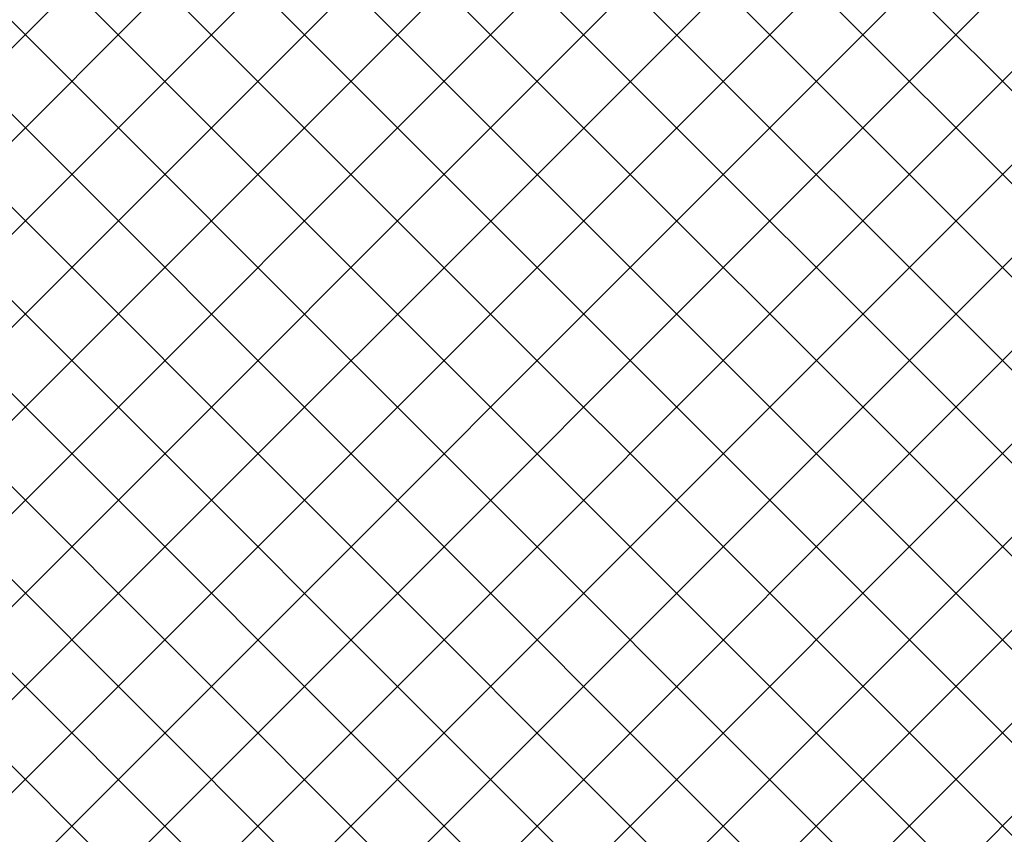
# Model space of a CAD drawing. Header units: metres. Extents: x 158874 to 185002, y -166493 to -154354.
# Tile 28 of 95: x 179524 to 179572, y -159290 to -159251. Entities that reach past the tile are written whole.
import ezdxf

# ---------------------------------------------------------------- set-up
doc = ezdxf.new("R2010")
doc.units = ezdxf.units.M
doc.layers.add('wymiarowanie9', color=1, linetype='Continuous', lineweight=9)

msp = doc.modelspace()

# ---------------------------------------------------------------- hatches: boundary and pattern name
at = {"layer": 'wymiarowanie9', "ltscale": 0.2, "true_color": 0xf8991e, "transparency": 33554508}
h = msp.add_hatch(dxfattribs=at)
h.set_pattern_fill('ANSI37', color=30)
h.paths.add_polyline_path([(179717.334, -159159.096), (179717.334, -159031.096), (179500.325, -159031.096), (179500.325, -159041.096), (179500.325, -159121.096), (179500.325, -159159.096), (179516.396, -159159.096), (179516.396, -159169.096), (179500.325, -159169.096), (179500.325, -159299.096), (179525.612, -159299.096), (179525.612, -159295.096), (179591.612, -159295.096), (179591.612, -159299.096), (179598.335, -159299.096), (179598.335, -159169.096), (179576.396, -159169.096), (179576.396, -159159.096), (179622.835, -159159.096), (179622.835, -159169.096), (179604.335, -159169.096), (179604.335, -159299.096), (179622.781, -159299.096), (179622.781, -159295.096), (179688.781, -159295.096), (179688.781, -159299.096), (179701.335, -159299.096), (179701.335, -159169.096), (179682.835, -159169.096), (179682.835, -159159.096)])
h.paths.add_polyline_path([(179725.134, -159031.096), (179725.134, -159159.096), (179725.835, -159159.096), (179725.835, -159169.096), (179707.335, -159169.096), (179707.335, -159299.096), (179724.628, -159299.096), (179724.628, -159295.096), (179790.628, -159295.096), (179790.628, -159299.096), (179804.335, -159299.096), (179804.335, -159169.096), (179785.835, -159169.096), (179785.835, -159159.096), (179828.835, -159159.096), (179828.835, -159169.096), (179810.335, -159169.096), (179810.335, -159299.096), (179840.325, -159299.096), (179840.325, -159295.096), (179906.325, -159295.096), (179906.325, -159299.096), (179907.325, -159299.096), (179907.325, -159169.096), (179888.835, -159169.096), (179888.835, -159159.096), (179907.325, -159159.096), (179907.325, -159132.635), (179903.325, -159132.635), (179903.325, -159039.635), (179907.325, -159039.635), (179907.325, -159031.096)])

doc.saveas('drawing.dxf')
